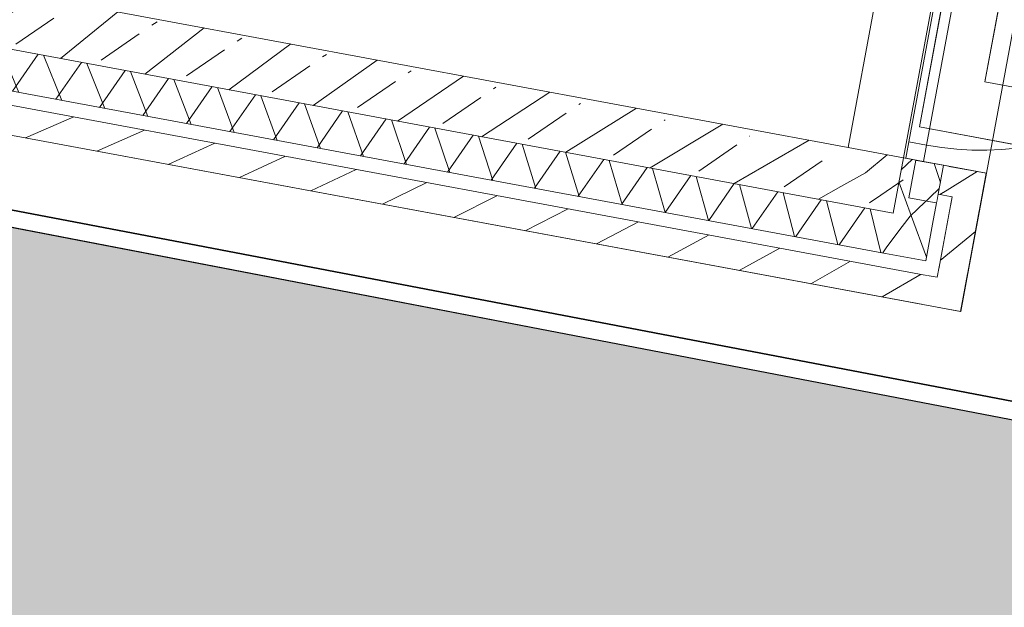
# Model space of a CAD drawing. Header units: metres. Extents: x 32353251 to 32353583, y 5707748 to 5708004.
# Tile 78 of 164: x 32353369.1 to 32353372.95, y 5707900.87 to 5707903.17. Entities that reach past the tile are written whole.
import ezdxf
from ezdxf import colors
from ezdxf.entities.mleader import LeaderData, LeaderLine
from ezdxf.math import Vec2, Vec3

# ---------------------------------------------------------------- set-up
doc = ezdxf.new("R2010")
doc.units = ezdxf.units.M
doc.header["$LTSCALE"] = 0.75
doc.set_wipeout_variables(frame=1)
doc.header["$PDSIZE"] = 5
doc.layers.get('0').update_dxf_attribs({"linetype": 'CONTINUOUS'})
doc.layers.add('10414942$0$ST-LIN Parkplatz', color=7, linetype='CONTINUOUS')
doc.layers.add('10414942$0$ST-LIN-Gehweg', color=2, linetype='CONTINUOUS')
doc.layers.add('10414943$0$ST-Gehweg-Sol', color=7, linetype='CONTINUOUS', lineweight=0, true_color=0xffd7a8)
doc.layers.add('10414943$0$ST-Mischfläche-Sol', color=7, linetype='CONTINUOUS', lineweight=0, true_color=0x636466)
for name, color, linetype, lineweight in [('10417023$0$#9_002_GES I Übersicht Erdgeschoss_1_101_Wand Aussen.A', 7, 'CONTINUOUS', 25), ('10417023$0$#9_002_GES I Übersicht Erdgeschoss_1_701_Grundstücksgrenze.A', 7, 'CONTINUOUS', 25), ('10417023$0$#9_002_GES I Übersicht Erdgeschoss_1_Neubau_101_Wand Aussen.A', 7, 'CONTINUOUS', 25), ('10417023$0$#9_002_GES I Übersicht Erdgeschoss_1_Neubau_104_Decken.A', 7, 'CONTINUOUS', 25), ('10417023$0$#9_002_GES I Übersicht Erdgeschoss_1_Neubau_201_Aussenwandbekleidu', 7, 'CONTINUOUS', 25), ('10417023$0$#9_002_GES I Übersicht Erdgeschoss_1_Neubau_210_Wärmedämmung', 7, 'CONTINUOUS', 25), ('10417023$0$Keine', 7, 'CONTINUOUS', 13)]:
    doc.layers.add(name, color=color, linetype=linetype, lineweight=lineweight)
doc.styles.add('10414942$0$ARIAL NARROW', font='ARIALN.TTF')
pattern_1 = [(44.99999999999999, (0, 0), (-0.1414213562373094, 0.1414213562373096), [])]
pattern_2 = [(-119.9999999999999, (0, 0), (-0.129903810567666, 0.07499999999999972), []), (-59.99999999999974, (0, 0), (0.1299038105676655, 0.0750000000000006), [])]
pattern_3 = [(44.99999999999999, (0, 0), (-0.1697056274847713, 0.1697056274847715), []), (44.99999999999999, (-0.08485281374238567, 0.08485281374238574), (-0.1697056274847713, 0.1697056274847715), [0.18, -0.05999999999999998])]

# ---------------------------------------------------------------- blocks, each defined once
blk = doc.blocks.new('10414943')
at = {"layer": '10414943$0$ST-Mischfläche-Sol'}
h = blk.add_hatch(dxfattribs=at)
h.set_pattern_fill('AR-HBONE', color=256, scale=0.004200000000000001, angle=170)
h.set_pattern_definition([(215, (0, 0), (-0.1047920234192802, -0.594305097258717), [1.28016, -0.42672]), (305, (-0.3495483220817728, -0.2447563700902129), (-0.1047920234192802, -0.594305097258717), [1.28016, -0.42672])])
edge = h.paths.add_edge_path()
edge.add_line((32353333.40662897, 5707899.309915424), (32353335.23953668, 5707908.86230714))
edge.add_line((32353335.23953668, 5707908.86230714), (32353407.15213483, 5707895.033517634))
edge.add_line((32353407.15213483, 5707895.033517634), (32353413.70600617, 5707897.337334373))
edge.add_line((32353413.70600617, 5707897.337334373), (32353481.81771595, 5707884.239451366))
edge.add_line((32353481.81771595, 5707884.239451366), (32353497.17578959, 5707881.286091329))
edge.add_line((32353497.17578959, 5707881.286091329), (32353499.70410517, 5707880.188862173))
edge.add_line((32353499.70410517, 5707880.188862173), (32353502.93879142, 5707877.835765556))
edge.add_line((32353502.93879142, 5707877.835765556), (32353505.46710699, 5707876.738536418))
edge.add_line((32353505.46710699, 5707876.738536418), (32353517.00528605, 5707874.519743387))
edge.add_line((32353517.00528605, 5707874.519743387), (32353517.64528354, 5707870.615040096))
edge.add_line((32353517.64528354, 5707870.615040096), (32353516.66317853, 5707870.803281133))
edge.add_line((32353516.66317853, 5707870.803281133), (32353515.43959015, 5707864.419483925))
edge.add_line((32353515.43959015, 5707864.419483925), (32353479.3370171, 5707871.339302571))
edge.add_line((32353479.3370171, 5707871.339302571), (32353468.35948901, 5707873.443239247))
edge.add_line((32353468.35948901, 5707873.443239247), (32353468.77868284, 5707869.425097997))
edge.add_arc((32353471.76248924, 5707869.736384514), 2.999999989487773, 185.9558547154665, 259.1498142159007)
edge.add_line((32353471.19776434, 5707866.790016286), (32353499.61213671, 5707861.343886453))
edge.add_line((32353499.61213671, 5707861.343886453), (32353497.73579177, 5707858.394363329))
edge.add_line((32353497.73579177, 5707858.394363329), (32353462.93906161, 5707865.063787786))
edge.add_arc((32353461.80961179, 5707859.171051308), 6.000000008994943, 79.14981411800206, 96.13718403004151)
edge.add_line((32353461.16815564, 5707865.136663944), (32353452.41027603, 5707864.194967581))
edge.add_arc((32353451.76881989, 5707870.160580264), 6.000000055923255, 259.1148991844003, 276.1371839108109, ccw=False)
edge.add_line((32353450.63577935, 5707864.268533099), (32353424.34096185, 5707869.325025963))
edge.add_arc((32353425.47400239, 5707875.217073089), 6.000000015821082, 242.0482743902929, 259.11489914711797, ccw=False)
edge.add_line((32353422.66163756, 5707869.917016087), (32353415.00045884, 5707873.982260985))
edge.add_arc((32353412.18809399, 5707868.682203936), 6.000000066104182, 62.04827444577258, 79.14966234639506)
edge.add_line((32353413.31755943, 5707874.57493748), (32353366.06709948, 5707883.631474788))
edge.add_line((32353366.06709948, 5707883.631474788), (32353365.05980216, 5707886.869526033))
edge.add_line((32353365.05980216, 5707886.869526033), (32353331.24648768, 5707893.372754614))
edge.add_line((32353331.24648768, 5707893.372754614), (32353331.86067788, 5707896.566215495))
edge.add_line((32353331.86067788, 5707896.566215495), (32353338.35621561, 5707895.320690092))
edge.add_line((32353338.35621561, 5707895.320690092), (32353340.49133033, 5707897.947528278))
edge.add_line((32353340.49133033, 5707897.947528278), (32353344.41330834, 5707897.200255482))
edge.add_line((32353344.41330834, 5707897.200255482), (32353345.42794297, 5707893.960800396))
edge.add_line((32353345.42794297, 5707893.960800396), (32353351.00902221, 5707892.887558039))
edge.add_line((32353351.00902221, 5707892.887558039), (32353351.57440783, 5707895.827681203))
edge.add_line((32353351.57440783, 5707895.827681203), (32353371.21685639, 5707892.062795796))
edge.add_line((32353371.21685639, 5707892.062795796), (32353370.64816001, 5707889.105456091))
edge.add_line((32353370.64816001, 5707889.105456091), (32353371.65443974, 5707885.869704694))
edge.add_line((32353371.65443974, 5707885.869704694), (32353406.65189732, 5707879.161711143))
edge.add_arc((32353407.21642529, 5707882.109643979), 3.001499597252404, 259.1591284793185, 333.4809509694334)
edge.add_line((32353409.90212501, 5707880.769488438), (32353411.74908589, 5707884.293947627))
edge.add_line((32353411.74908589, 5707884.293947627), (32353333.40662897, 5707899.309915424))
at = {"layer": '10414943$0$ST-Gehweg-Sol', "flags": 128}
blk.add_lwpolyline([(32353335.23953668, 5707908.86230714), (32353407.15213483, 5707895.033517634), (32353413.70600617, 5707897.337334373), (32353481.81771595, 5707884.239451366)], dxfattribs=at)
blk = doc.blocks.new('10417023$0$#9_MKO_LP5_ARC_GES_UP_00_002_P_G_modell (3D)')
at = {"layer": '10417023$0$#9_002_GES I Übersicht Erdgeschoss_1_Neubau_101_Wand Aussen.A', "linetype": 'Continuous', "lineweight": 5, "true_color": 0xff0000}
h = blk.add_hatch(dxfattribs=at)
h.set_pattern_fill('#9_BETON__STAHLBETON_0001', color=1, style=0, pattern_type=2)
h.set_pattern_definition(pattern_3)
h.paths.add_polyline_path([(-32353469.22381512, -5707812.87957689), (-32353472.624228, -5707812.87957689), (-32353472.624228, -5707813.09957689), (-32353469.22381512, -5707813.09957689)])
h = blk.add_hatch(dxfattribs=at)
h.set_pattern_fill('#9_BETON__STAHLBETON_0001', color=1, style=0, pattern_type=2)
h.set_pattern_definition(pattern_3)
h.paths.add_polyline_path([(-32353469.00381513, -5707812.87957689), (-32353469.22381512, -5707812.87957689), (-32353469.00381513, -5707813.09957689)])
h = blk.add_hatch(dxfattribs=at)
h.set_pattern_fill('#9_BETON__STAHLBETON_0001', color=1, style=0, pattern_type=2)
h.set_pattern_definition(pattern_3)
h.paths.add_polyline_path([(-32353469.00381513, -5707813.09957689), (-32353469.22381512, -5707812.87957689), (-32353469.22381512, -5707813.09957689)])
at = {"layer": '10417023$0$#9_002_GES I Übersicht Erdgeschoss_1_101_Wand Aussen.A', "color": 1, "linetype": 'Continuous', "lineweight": 13, "true_color": 0xff0000}
for p, q in [((-32353469.00381513, -5707811.579576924), (-32353469.00381513, -5707812.87957689)), ((-32353469.00381513, -5707812.87957689), (-32353469.00381513, -5707813.099576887)), ((-32353469.00381513, -5707813.099576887), (-32353499.3793194, -5707813.099576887))]:
    blk.add_line(p, q, dxfattribs=at)
at = {"layer": '10417023$0$#9_002_GES I Übersicht Erdgeschoss_1_101_Wand Aussen.A', "color": 1, "linetype": 'Continuous', "lineweight": 18, "true_color": 0xff0000}
for p, q in [((-32353469.00381513, -5707812.87957689), (-32353469.00381513, -5707813.099576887)), ((-32353469.00381513, -5707813.099576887), (-32353472.824228, -5707813.099576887))]:
    blk.add_line(p, q, dxfattribs=at)
at = {"layer": '10417023$0$#9_002_GES I Übersicht Erdgeschoss_1_Neubau_101_Wand Aussen.A', "color": 1, "linetype": 'Continuous', "lineweight": 13, "true_color": 0xff0000}
for p, q in [((-32353468.96423227, -5707810.17957689), (-32353468.96423227, -5707812.74957689)), ((-32353468.74423227, -5707812.52957689), (-32353468.74423227, -5707810.17957689)), ((-32353469.22381505, -5707812.87957639), (-32353469.22381505, -5707811.57957631)), ((-32353469.00381479, -5707812.87957639), (-32353469.00381479, -5707811.57957631)), ((-32353468.99381478, -5707812.814577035), (-32353468.99381478, -5707811.644577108)), ((-32353468.9238147, -5707811.644577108), (-32353468.9238147, -5707812.814577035)), ((-32353464.33423393, -5707812.52957689), (-32353468.74423227, -5707812.52957689)), ((-32353468.96423227, -5707812.74957689), (-32353468.74423227, -5707812.74957689)), ((-32353468.74423227, -5707812.74957689), (-32353464.33423393, -5707812.74957689)), ((-32353468.99381478, -5707812.87957639), (-32353468.99381478, -5707812.799576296)), ((-32353468.99381478, -5707812.799576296), (-32353468.99381478, -5707812.814577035)), ((-32353468.99381478, -5707812.814577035), (-32353468.9238147, -5707812.814577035)), ((-32353468.9238147, -5707812.814577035), (-32353468.99381478, -5707812.814577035)), ((-32353469.00381513, -5707812.879576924), (-32353469.22381505, -5707812.87957639))]:
    blk.add_line(p, q, dxfattribs=at)
at = {"layer": '10417023$0$#9_002_GES I Übersicht Erdgeschoss_1_Neubau_101_Wand Aussen.A', "color": 1, "linetype": 'Continuous', "lineweight": 18, "true_color": 0xff0000}
for p, q in [((-32353469.22381512, -5707812.87957689), (-32353472.624228, -5707812.87957689)), ((-32353469.00381479, -5707812.87957639), (-32353469.22381505, -5707812.87957639)), ((-32353469.00381513, -5707813.09957689), (-32353469.00381513, -5707812.879576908)), ((-32353472.624228, -5707813.09957689), (-32353469.00381513, -5707813.09957689))]:
    blk.add_line(p, q, dxfattribs=at)
at = {"layer": '10417023$0$#9_002_GES I Übersicht Erdgeschoss_1_Neubau_101_Wand Aussen.A', "color": 1, "linetype": 'Continuous', "lineweight": 13, "true_color": 0xff0000}
blk.add_arc((-32353468.92381512, -5707811.644576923), 1.170000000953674, 270, 359.9999999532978, dxfattribs=at)
at = {"layer": '10417023$0$#9_002_GES I Übersicht Erdgeschoss_1_Neubau_101_Wand Aussen.A', "color": 1, "linetype": 'Continuous', "lineweight": 5, "true_color": 0xff0000, "transparency": 33554687}
blk.add_point((-32353469.00381513, -5707812.879576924), dxfattribs=at)
blk.add_point((-32353469.00381513, -5707812.879576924), dxfattribs=at)
at = {"layer": '10417023$0$#9_002_GES I Übersicht Erdgeschoss_1_Neubau_104_Decken.A', "color": 1, "linetype": 'Continuous', "lineweight": 13, "true_color": 0xff0000, "flags": 128}
blk.add_lwpolyline([(-32353468.9644006, -5707812.749292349), (-32353468.96423227, -5707810.39957689), (-32353468.96423227, -5707807.119576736), (-32353468.96423227, -5707797.22957689), (-32353468.96423227, -5707790.55957689), (-32353454.47117382, -5707790.55957689), (-32353442.504228, -5707790.559574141), (-32353442.504228, -5707812.74957689)], close=True, dxfattribs=at)
at = {"layer": '10417023$0$#9_002_GES I Übersicht Erdgeschoss_1_Neubau_210_Wärmedämmung', "color": 1, "linetype": 'Continuous', "lineweight": 13, "true_color": 0xff0000, "flags": 128}
blk.add_lwpolyline([(-32353468.74423227, -5707812.52957689), (-32353464.33422799, -5707812.52957689), (-32353464.33422799, -5707810.399576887), (-32353468.74423227, -5707810.399576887)], close=True, dxfattribs=at)
at = {"color": 1, "linetype": 'Continuous', "lineweight": 5, "true_color": 0xff0000}
for points in [[(-32353468.674228, -5707812.87957689), (-32353468.824227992, -5707812.87957689), (-32353468.824227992, -5707813.029576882)], [(-32353468.824227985, -5707813.42957689), (-32353468.674227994, -5707813.42957689), (-32353468.824227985, -5707813.279576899)]]:
    blk.add_wipeout(points, dxfattribs=at).dxf.layer = '10417023$0$#9_002_GES I Übersicht Erdgeschoss_1_Neubau_201_Aussenwandbekleidu'
blk.add_wipeout([(-32353468.824227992, -5707813.029576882), (-32353468.674228, -5707813.029576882), (-32353468.674228, -5707812.87957689)], dxfattribs=at).dxf.layer = '10417023$0$#9_002_GES I Übersicht Erdgeschoss_1_Neubau_201_Aussenwandbekleidu'
at = {"layer": '10417023$0$#9_002_GES I Übersicht Erdgeschoss_1_101_Wand Aussen.A', "color": 1, "linetype": 'Continuous', "lineweight": 13, "true_color": 0xff0000}
for q in [(-32353468.67381512, -5707811.579576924), (-32353468.78881513, -5707812.87957689), (-32353468.78881513, -5707812.87957689)]:
    blk.add_line((-32353468.67381512, -5707812.87957689), q, dxfattribs=at)
at = {"layer": '10417023$0$#9_002_GES I Übersicht Erdgeschoss_1_Neubau_101_Wand Aussen.A', "color": 1, "linetype": 'Continuous', "lineweight": 18, "true_color": 0xff0000}
blk.add_line((-32353468.67381441, -5707812.87957639), (-32353468.67381441, -5707812.994577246), dxfattribs=at)
at = {"layer": '10417023$0$#9_002_GES I Übersicht Erdgeschoss_1_Neubau_201_Aussenwandbekleidu', "color": 1, "linetype": 'Continuous', "lineweight": 13, "true_color": 0xff0000}
blk.add_line((-32353468.674228, -5707812.87957689), (-32353468.82422799, -5707812.87957689), dxfattribs=at)
at = {"color": 1, "linetype": 'Continuous', "lineweight": 5, "true_color": 0xff0000}
blk.add_wipeout([(-32353468.674227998, -5707813.279576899), (-32353468.674227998, -5707813.029576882), (-32353468.82422799, -5707813.029576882), (-32353468.82422799, -5707813.279576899)], dxfattribs=at).dxf.layer = '10417023$0$#9_002_GES I Übersicht Erdgeschoss_1_Neubau_201_Aussenwandbekleidu'
blk.add_wipeout([(-32353468.674227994, -5707813.279576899), (-32353468.824227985, -5707813.279576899), (-32353468.674227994, -5707813.42957689)], dxfattribs=at).dxf.layer = '10417023$0$#9_002_GES I Übersicht Erdgeschoss_1_Neubau_201_Aussenwandbekleidu'
at = {"layer": '10417023$0$#9_002_GES I Übersicht Erdgeschoss_1_101_Wand Aussen.A', "linetype": 'Continuous', "lineweight": 5, "true_color": 0xff0000}
h = blk.add_hatch(dxfattribs=at)
h.set_pattern_fill('#9_MW_VORMAUERZIEGEL_0001', color=1, style=0, pattern_type=2)
h.set_pattern_definition(pattern_1)
h.paths.add_polyline_path([(-32353468.67381512, -5707813.314576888), (-32353468.78881513, -5707813.314576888), (-32353468.67381512, -5707813.429576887)])
at = {"layer": '10417023$0$#9_002_GES I Übersicht Erdgeschoss_1_101_Wand Aussen.A', "color": 1, "linetype": 'Continuous', "lineweight": 13, "true_color": 0xff0000}
for p, q in [((-32353468.67381512, -5707813.314576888), (-32353468.67381512, -5707812.87957689)), ((-32353468.67381512, -5707813.429576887), (-32353468.67381512, -5707813.314576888))]:
    blk.add_line(p, q, dxfattribs=at)
at = {"layer": '10417023$0$#9_002_GES I Übersicht Erdgeschoss_1_101_Wand Aussen.A', "color": 1, "linetype": 'Continuous', "lineweight": 18, "true_color": 0xff0000}
for p, q in [((-32353468.67381512, -5707813.314576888), (-32353468.67381512, -5707812.994576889)), ((-32353468.67381512, -5707813.429576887), (-32353468.67381512, -5707813.314576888))]:
    blk.add_line(p, q, dxfattribs=at)
at = {"layer": '10417023$0$#9_002_GES I Übersicht Erdgeschoss_1_Neubau_201_Aussenwandbekleidu', "color": 1, "linetype": 'Continuous', "lineweight": 13, "true_color": 0xff0000}
for p, q in [((-32353468.674228, -5707813.42957689), (-32353468.674228, -5707812.87957689)), ((-32353468.82422799, -5707813.029576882), (-32353468.82422799, -5707813.279576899)), ((-32353468.674228, -5707813.42957689), (-32353468.82422799, -5707813.42957689))]:
    blk.add_line(p, q, dxfattribs=at)
at = {"color": 1, "linetype": 'Continuous', "lineweight": 5, "true_color": 0xff0000}
for points in [[(-32353468.824227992, -5707812.87957689), (-32353468.954228, -5707812.87957689), (-32353468.954228, -5707813.029576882), (-32353468.824227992, -5707813.029576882)], [(-32353468.824227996, -5707813.2795768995), (-32353472.664228, -5707813.2795768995), (-32353472.664228, -5707813.429576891), (-32353468.824227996, -5707813.429576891)]]:
    blk.add_wipeout(points, dxfattribs=at).dxf.layer = '10417023$0$#9_002_GES I Übersicht Erdgeschoss_1_Neubau_201_Aussenwandbekleidu'
at = {"layer": '10417023$0$#9_002_GES I Übersicht Erdgeschoss_1_101_Wand Aussen.A', "color": 1, "linetype": 'Continuous', "lineweight": 13, "true_color": 0xff0000}
for p, q in [((-32353468.84381513, -5707812.87957689), (-32353469.00381513, -5707812.87957689)), ((-32353468.84381513, -5707812.87957689), (-32353469.00381513, -5707812.87957689)), ((-32353468.78881513, -5707812.87957689), (-32353468.84381513, -5707812.87957689)), ((-32353468.78881513, -5707812.87957689), (-32353468.84381513, -5707812.87957689)), ((-32353499.3793194, -5707813.429576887), (-32353468.67381512, -5707813.429576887))]:
    blk.add_line(p, q, dxfattribs=at)
at = {"layer": '10417023$0$#9_002_GES I Übersicht Erdgeschoss_1_101_Wand Aussen.A', "color": 1, "linetype": 'Continuous', "lineweight": 18, "true_color": 0xff0000}
for p, q in [((-32353468.84381513, -5707812.87957689), (-32353469.00381513, -5707812.87957689)), ((-32353472.824228, -5707813.429576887), (-32353468.67381512, -5707813.429576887))]:
    blk.add_line(p, q, dxfattribs=at)
at = {"layer": '10417023$0$#9_002_GES I Übersicht Erdgeschoss_1_Neubau_101_Wand Aussen.A', "color": 1, "linetype": 'Continuous', "lineweight": 13, "true_color": 0xff0000}
for p, q in [((-32353468.9238147, -5707812.814577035), (-32353468.9238147, -5707812.87957639)), ((-32353468.9238147, -5707812.87957639), (-32353468.99381478, -5707812.87957639))]:
    blk.add_line(p, q, dxfattribs=at)
at = {"layer": '10417023$0$#9_002_GES I Übersicht Erdgeschoss_1_Neubau_101_Wand Aussen.A', "color": 1, "linetype": 'Continuous', "lineweight": 18, "true_color": 0xff0000}
blk.add_line((-32353468.67381441, -5707812.87957639), (-32353468.8438146, -5707812.87957639), dxfattribs=at)
at = {"layer": '10417023$0$#9_002_GES I Übersicht Erdgeschoss_1_Neubau_201_Aussenwandbekleidu', "color": 1, "linetype": 'Continuous', "lineweight": 13, "true_color": 0xff0000}
for p, q in [((-32353468.82422799, -5707812.87957689), (-32353468.954228, -5707812.87957689)), ((-32353468.954228, -5707813.029576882), (-32353468.954228, -5707812.87957689)), ((-32353468.954228, -5707813.029576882), (-32353468.82422799, -5707813.029576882)), ((-32353468.82422799, -5707813.279576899), (-32353472.664228, -5707813.279576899)), ((-32353472.664228, -5707813.42957689), (-32353468.82422799, -5707813.42957689))]:
    blk.add_line(p, q, dxfattribs=at)
at = {"color": 1, "linetype": 'Continuous', "lineweight": 5, "true_color": 0xff0000}
blk.add_wipeout([(-32353468.788815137, -5707813.259576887), (-32353468.84381513, -5707813.259576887), (-32353468.788815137, -5707813.314576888)], dxfattribs=at).dxf.layer = '10417023$0$#9_002_GES I Übersicht Erdgeschoss_1_101_Wand Aussen.A'
at = {"layer": '10417023$0$#9_002_GES I Übersicht Erdgeschoss_1_101_Wand Aussen.A', "linetype": 'Continuous', "lineweight": 5, "true_color": 0xff0000}
h = blk.add_hatch(dxfattribs=at)
h.set_pattern_fill('#9_DÄMMUNG__WEICH_0001', color=1, style=0, pattern_type=2)
h.set_pattern_definition(pattern_2)
h.paths.add_polyline_path([(-32353468.84381513, -5707813.099576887), (-32353469.00381513, -5707813.099576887), (-32353468.84381513, -5707813.259576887)])
h = blk.add_hatch(dxfattribs=at)
h.set_pattern_fill('#9_MW_VORMAUERZIEGEL_0001', color=1, style=0, pattern_type=2)
h.set_pattern_definition(pattern_1)
h.paths.add_polyline_path([(-32353468.78881513, -5707813.314576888), (-32353472.824228, -5707813.314576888), (-32353472.824228, -5707813.429576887), (-32353468.78881513, -5707813.429576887)])
h = blk.add_hatch(dxfattribs=at)
h.set_pattern_fill('#9_MW_VORMAUERZIEGEL_0001', color=1, style=0, pattern_type=2)
h.set_pattern_definition(pattern_1)
h.paths.add_polyline_path([(-32353468.67381512, -5707813.429576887), (-32353468.78881513, -5707813.314576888), (-32353468.78881513, -5707813.429576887)])
at = {"color": 1, "linetype": 'Continuous', "lineweight": 5, "true_color": 0xff0000}
blk.add_wipeout([(-32353468.84381513, -5707813.259576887), (-32353472.824228, -5707813.259576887), (-32353472.824228, -5707813.314576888), (-32353468.84381513, -5707813.314576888)], dxfattribs=at).dxf.layer = '10417023$0$#9_002_GES I Übersicht Erdgeschoss_1_101_Wand Aussen.A'
at = {"layer": '10417023$0$#9_002_GES I Übersicht Erdgeschoss_1_101_Wand Aussen.A', "linetype": 'Continuous', "lineweight": 5, "true_color": 0xff0000}
h = blk.add_hatch(dxfattribs=at)
h.set_pattern_fill('#9_DÄMMUNG__WEICH_0001', color=1, style=0, pattern_type=2)
h.set_pattern_definition(pattern_2)
h.paths.add_polyline_path([(-32353469.00381513, -5707813.099576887), (-32353472.824228, -5707813.099576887), (-32353472.824228, -5707813.259576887), (-32353469.00381513, -5707813.259576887)])
at = {"layer": '10417023$0$#9_002_GES I Übersicht Erdgeschoss_1_101_Wand Aussen.A', "color": 1, "linetype": 'Continuous', "lineweight": 18, "true_color": 0xff0000}
blk.add_line((-32353472.82422781, -5707813.259576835), (-32353469.00381479, -5707813.259576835), dxfattribs=at)
at = {"color": 1, "linetype": 'Continuous', "lineweight": 5, "true_color": 0xff0000}
blk.add_wipeout([(-32353468.788815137, -5707813.314576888), (-32353468.84381513, -5707813.259576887), (-32353468.84381513, -5707813.314576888)], dxfattribs=at).dxf.layer = '10417023$0$#9_002_GES I Übersicht Erdgeschoss_1_101_Wand Aussen.A'
at = {"layer": '10417023$0$#9_002_GES I Übersicht Erdgeschoss_1_101_Wand Aussen.A', "linetype": 'Continuous', "lineweight": 5, "true_color": 0xff0000}
h = blk.add_hatch(dxfattribs=at)
h.set_pattern_fill('#9_MW_VORMAUERZIEGEL_0001', color=1, style=0, pattern_type=2)
h.set_pattern_definition(pattern_1)
h.paths.add_polyline_path([(-32353468.78881512, -5707813.314576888), (-32353468.67381512, -5707813.314576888), (-32353468.67381512, -5707812.99457689), (-32353468.78881512, -5707812.99457689)])
h = blk.add_hatch(dxfattribs=at)
h.set_pattern_fill('#9_DÄMMUNG__WEICH_0001', color=1, style=0, pattern_type=2)
h.set_pattern_definition(pattern_2)
h.paths.add_polyline_path([(-32353468.84381513, -5707813.259576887), (-32353469.00381513, -5707813.099576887), (-32353469.00381513, -5707813.259576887)])
at = {"layer": '10417023$0$#9_002_GES I Übersicht Erdgeschoss_1_101_Wand Aussen.A', "color": 1, "linetype": 'Continuous', "lineweight": 18, "true_color": 0xff0000}
for p, q in [((-32353468.8438146, -5707813.259576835), (-32353468.8438146, -5707813.099576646)), ((-32353469.00381479, -5707813.259576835), (-32353468.8438146, -5707813.259576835)), ((-32353468.78881526, -5707813.314576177), (-32353468.78881526, -5707813.259576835)), ((-32353472.82422781, -5707813.314576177), (-32353468.8438146, -5707813.314576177)), ((-32353468.8438146, -5707813.314576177), (-32353468.78881526, -5707813.314576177))]:
    blk.add_line(p, q, dxfattribs=at)
at = {"color": 1, "linetype": 'Continuous', "lineweight": 5, "true_color": 0xff0000}
blk.add_wipeout([(-32353468.843815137, -5707812.99457689), (-32353468.843815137, -5707813.259576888), (-32353468.788815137, -5707813.259576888), (-32353468.788815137, -5707812.99457689)], dxfattribs=at).dxf.layer = '10417023$0$#9_002_GES I Übersicht Erdgeschoss_1_101_Wand Aussen.A'
at = {"layer": '10417023$0$#9_002_GES I Übersicht Erdgeschoss_1_101_Wand Aussen.A', "linetype": 'Continuous', "lineweight": 5, "true_color": 0xff0000}
h = blk.add_hatch(dxfattribs=at)
h.set_pattern_fill('#9_DÄMMUNG__WEICH_0001', color=1, style=0, pattern_type=2)
h.set_pattern_definition(pattern_2)
h.paths.add_polyline_path([(-32353468.84381513, -5707813.099576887), (-32353468.84381513, -5707812.87957689), (-32353469.00381513, -5707812.87957689), (-32353469.00381513, -5707813.099576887)])
at = {"layer": '10417023$0$#9_002_GES I Übersicht Erdgeschoss_1_Neubau_101_Wand Aussen.A', "linetype": 'Continuous', "lineweight": 5, "true_color": 0xff0000}
h = blk.add_hatch(dxfattribs=at)
h.set_pattern_fill('#9_MW_VORMAUERZIEGEL_0001', color=1, style=0, pattern_type=2)
h.set_pattern_definition(pattern_1)
h.paths.add_polyline_path([(-32353468.84381513, -5707812.99457689), (-32353468.67381512, -5707812.99457689), (-32353468.67381512, -5707812.87957689), (-32353468.84381513, -5707812.87957689)])
at = {"layer": '10417023$0$#9_002_GES I Übersicht Erdgeschoss_1_101_Wand Aussen.A', "color": 1, "linetype": 'Continuous', "lineweight": 18, "true_color": 0xff0000}
for p, q in [((-32353468.8438146, -5707813.099576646), (-32353468.8438146, -5707812.994577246)), ((-32353468.78881526, -5707813.259576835), (-32353468.78881526, -5707812.994577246)), ((-32353468.8438146, -5707813.259576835), (-32353468.8438146, -5707813.099576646)), ((-32353468.78881526, -5707813.314576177), (-32353468.78881526, -5707813.259576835))]:
    blk.add_line(p, q, dxfattribs=at)
at = {"layer": '10417023$0$#9_002_GES I Übersicht Erdgeschoss_1_701_Grundstücksgrenze.A', "color": 1, "linetype": 'Continuous', "lineweight": 35, "true_color": 0xff0000, "flags": 128}
blk.add_lwpolyline([(-32353511.47268937, -5707768.718078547), (-32353510.58466005, -5707813.546075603), (-32353471.71535595, -5707813.720027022), (-32353425.53849031, -5707813.961117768)], dxfattribs=at)
at = {"layer": '10417023$0$#9_002_GES I Übersicht Erdgeschoss_1_Neubau_101_Wand Aussen.A', "color": 1, "linetype": 'Continuous', "lineweight": 18, "true_color": 0xff0000}
for p, q in [((-32353468.8438146, -5707812.87957639), (-32353468.8438146, -5707812.994577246)), ((-32353468.8438146, -5707812.994577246), (-32353468.78881526, -5707812.994577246))]:
    blk.add_line(p, q, dxfattribs=at)
blk = doc.blocks.new('10417023$0$2_MKO_LP5_LAN_GES_UP_00_002_V_A (3D)')
at = {"layer": '10417023$0$Keine'}
blk.add_blockref('10417023$0$#9_MKO_LP5_ARC_GES_UP_00_002_P_G_modell (3D)', (0, 0), dxfattribs=at)
blk = doc.blocks.new('10417023')
at = {"layer": '10417023$0$Keine', "rotation": 349.4819372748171}
blk.add_blockref('10417023$0$2_MKO_LP5_LAN_GES_UP_00_002_V_A (3D)', (65205154.93137175, 5413829.557758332), dxfattribs=at)
blk = doc.blocks.new('10414942')
at = {"layer": '10414942$0$ST-LIN-Gehweg', "flags": 128}
blk.add_lwpolyline([(32353330.08991054, 5707910.916025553), (32353331.70067245, 5707910.64907873), (32353335.02498273, 5707908.903565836), (32353357.21966946, 5707904.635530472), (32353357.21966946, 5707904.635530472), (32353370.48788053, 5707902.08405432), (32353370.48788053, 5707902.08405432), (32353407.15213483, 5707895.033517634), (32353407.15213483, 5707895.033517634), (32353410.4290705, 5707896.185426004), (32353410.4290705, 5707896.185426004), (32353413.70600617, 5707897.337334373), (32353413.70600617, 5707897.337334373), (32353481.43359485, 5707884.31331786)], dxfattribs=at)
at = {"layer": '10414942$0$ST-LIN Parkplatz'}
ml = blk.add_multileader_mtext('Standard', dxfattribs=at)
ml.set_content('Wartehäuschen ohne Seitenwände', color=256, style='10414942$0$ARIAL NARROW')
ml.set_leader_properties()
ml.build(insert=Vec2(0, 0))
ml.multileader.update_dxf_attribs({"text_right_attachment_type": 6, "dogleg_length": 0.36, "arrow_head_size": 0.625})
ctx = ml.context
ctx.base_point, ctx.char_height, ctx.arrow_head_size, ctx.landing_gap_size, ctx.plane_origin, ctx.plane_x_axis, ctx.plane_y_axis = Vec3(32353363.59725537, 5707908.674787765), 0.625, 0.625, 1, Vec3(32353382.93121805, 5707898.722592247), Vec3(0.9848077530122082, -0.1736481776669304), Vec3(0.1736481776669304, 0.9848077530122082)
ctx.right_attachment, ctx.text_align_type = 6, 2
notes = []
notes.append((ctx, [(0, (1, 1, 0), (32353376.78227325, 5707905.911075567), (-0.9848077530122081, 0.1736481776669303), 0.3600000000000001, [(0, [(32353382.93121805, 5707898.722592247)], 0, [])])]))
ctx.mtext.insert, ctx.mtext.text_direction, ctx.mtext.rotation, ctx.mtext.alignment, ctx.mtext.flow_direction = Vec3(32353375.57317084, 5707906.885842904), Vec3(0.9848077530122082, -0.1736481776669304), 6.108652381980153, 3, 5
ctx.mtext.has_bg_fill, ctx.mtext.bg_color, ctx.mtext.bg_scale_factor, ctx.mtext.bg_transparency, ctx.mtext.use_window_bg_color = 1, -1027028792, 1.5, 0, 1
for ctx, leaders in notes:
    for number, flags, end, landing, length, lines in leaders:
        leader = LeaderData()
        leader.index, (leader.has_last_leader_line, leader.has_dogleg_vector, leader.attachment_direction) = number, flags
        leader.last_leader_point, leader.dogleg_vector, leader.dogleg_length = Vec3(end), Vec3(landing), length
        for number, points, colour, breaks in lines:
            line = LeaderLine()
            line.index, line.vertices, line.color, line.breaks = number, Vec3.list(points), colors.encode_raw_color(colour), breaks
            leader.lines.append(line)
        ctx.leaders.append(leader)

msp = doc.modelspace()

# ---------------------------------------------------------------- block references
msp.add_blockref('10414943', (0, 0))

# ---------------------------------------------------------------- next in the draw order: block references
msp.add_blockref('10417023', (0, 0))

# ---------------------------------------------------------------- next in the draw order: block references
msp.add_blockref('10414942', (0, 0))

doc.saveas('drawing.dxf')
